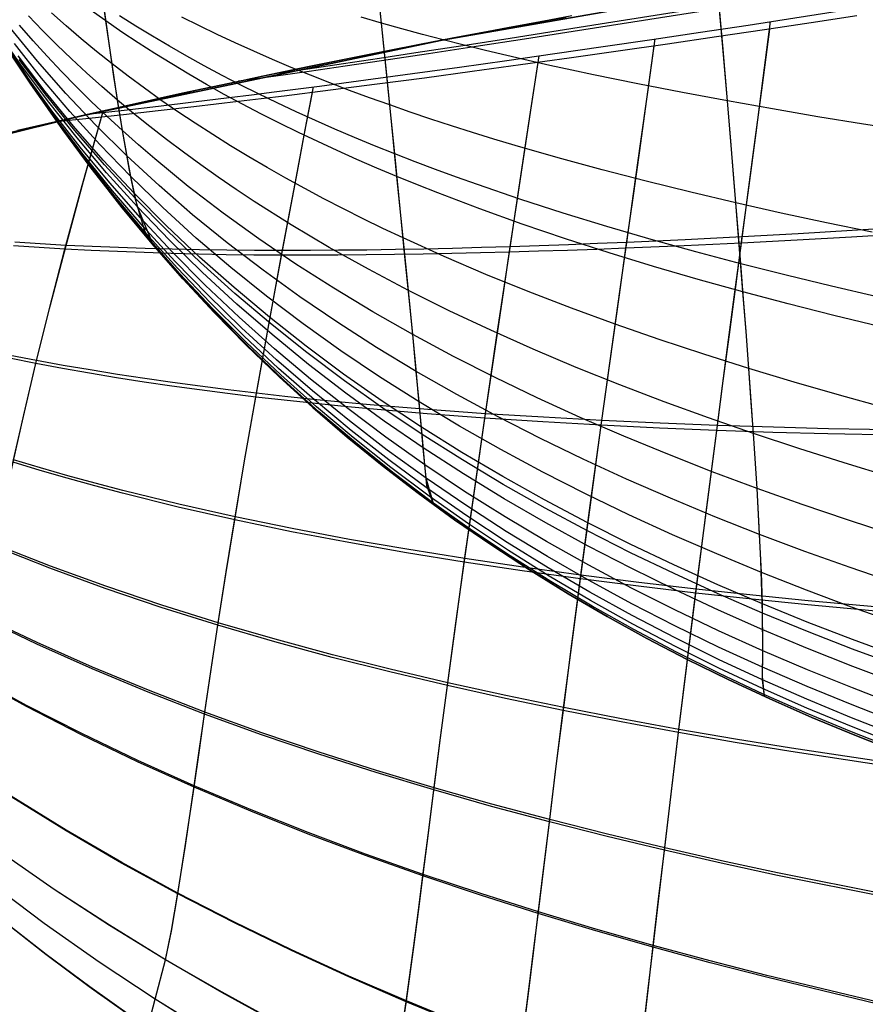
# Model space of a CAD drawing. Header units: millimetres. Extents: x -58 to 58, y -58 to 58.
# Tile 65 of 95: x -12.43 to -8.14, y 48.64 to 53.62. Entities that reach past the tile are written whole.
import ezdxf

# ---------------------------------------------------------------- set-up
doc = ezdxf.new("R2010")
doc.units = ezdxf.units.MM
doc.header["$MEASUREMENT"] = 0
doc.layers.add('Predefinito', color=5, linetype='Continuous')

msp = doc.modelspace()

# ---------------------------------------------------------------- linework, layer by layer
at = {"layer": 'Predefinito'}
for points in [[(-17.5556, 51.5951), (-15.7642, 52.1703), (-13.9541, 52.6833), (-12.1274, 53.1336), (-10.2862, 53.5205), (-8.4327, 53.8437), (-6.5692, 54.1026), (-4.6979, 54.2971), (-2.821, 54.4269), (-0.9407, 54.4919), (0.9407, 54.4919), (2.821, 54.4269), (4.6979, 54.2971), (6.5692, 54.1026), (8.4327, 53.8437), (10.2862, 53.5205), (12.1274, 53.1336), (13.9541, 52.6833), (15.7642, 52.1703), (17.5556, 51.5951), (19.326, 50.9584), (21.0733, 50.261)], [(21.0733, 50.261), (19.326, 50.9584), (17.5556, 51.5951), (15.7642, 52.1703), (13.9541, 52.6833), (12.1274, 53.1336), (10.2862, 53.5205), (8.4327, 53.8437), (6.5692, 54.1026), (4.6979, 54.2971), (2.821, 54.4269), (0.9407, 54.4919), (-0.9407, 54.4919), (-2.821, 54.4269), (-4.6979, 54.2971), (-6.5692, 54.1026), (-8.4327, 53.8437), (-10.2862, 53.5205), (-12.1274, 53.1336), (-13.9541, 52.6833), (-15.7642, 52.1703), (-17.5556, 51.5951)], [(-7.9779, 49.9136), (-8.1973, 49.9994), (-8.4138, 50.0891), (-8.6273, 50.1829), (-8.8379, 50.2809), (-9.0455, 50.3831), (-9.25, 50.4897), (-9.4513, 50.6007), (-9.6494, 50.7163), (-9.8443, 50.8365), (-10.0358, 50.9613), (-10.224, 51.091), (-10.4088, 51.2256), (-10.59, 51.3651), (-10.7677, 51.5097), (-10.9418, 51.6595), (-11.1122, 51.8145), (-11.2789, 51.9748), (-11.4418, 52.1406), (-11.6009, 52.3119), (-11.7561, 52.4887), (-11.9074, 52.6713), (-12.0546, 52.8596), (-12.1978, 53.0538), (-12.3368, 53.2539), (-12.4717, 53.4601)], [(-7.9779, 49.9136), (-8.1973, 49.9994), (-8.4138, 50.0891), (-8.6273, 50.1829), (-8.8379, 50.2809), (-9.0455, 50.3831), (-9.25, 50.4897), (-9.4513, 50.6007), (-9.6494, 50.7163), (-9.8443, 50.8365), (-10.0358, 50.9613), (-10.224, 51.091), (-10.4088, 51.2256), (-10.59, 51.3651), (-10.7677, 51.5097), (-10.9418, 51.6595), (-11.1122, 51.8145), (-11.2789, 51.9748), (-11.4418, 52.1406), (-11.6009, 52.3119), (-11.7561, 52.4887), (-11.9074, 52.6713), (-12.0546, 52.8596), (-12.1978, 53.0538), (-12.3368, 53.2539), (-12.4717, 53.4601)], [(-11.8488, 48.5665), (-12.0721, 48.7248), (-12.2925, 48.8889), (-12.5099, 49.0591)]]:
    msp.add_lwpolyline(points, dxfattribs=at)
at = {"layer": 'Predefinito', "extrusion": (0.997195, -0.04322, -0.061113)}
msp.add_lwpolyline([(53.1474, 349.3152), (53.3894, 349.6563)], dxfattribs=at)
at = {"layer": 'Predefinito', "extrusion": (0.99708, -0.043151, 0.062999)}
msp.add_lwpolyline([(53.1219, 30.0211), (53.3224, 29.7292)], dxfattribs=at)
at = {"layer": 'Predefinito', "extrusion": (0.99698, -0.042221, 0.065174)}
msp.add_lwpolyline([(53.0391, 30.1896), (53.2279, 29.899)], dxfattribs=at)
at = {"layer": 'Predefinito', "extrusion": (0.996938, -0.041832, -0.066073)}
msp.add_lwpolyline([(52.978, 348.8585), (53.1958, 349.2013)], dxfattribs=at)
at = {"layer": 'Predefinito', "extrusion": (0.996472, -0.041661, 0.072857)}
msp.add_lwpolyline([(52.8679, 30.6684), (53.0144, 30.4132)], dxfattribs=at)
at = {"layer": 'Predefinito', "extrusion": (0.996337, -0.041552, -0.074745)}
msp.add_lwpolyline([(52.808, 348.1054), (52.9744, 348.4036)], dxfattribs=at)
at = {"layer": 'Predefinito', "extrusion": (0.995017, -0.042676, -0.090111)}
msp.add_lwpolyline([(52.6384, 346.8748), (52.7248, 347.0563)], dxfattribs=at)
at = {"layer": 'Predefinito', "extrusion": (0.995325, -0.042596, 0.086687)}
msp.add_lwpolyline([(52.6945, 31.3637), (52.7716, 31.2075)], dxfattribs=at)
at = {"layer": 'Predefinito', "extrusion": (1, 0, 0)}
msp.add_lwpolyline([(48.8889, 59.9978), (48.8889, 320.0057)], dxfattribs=at)
at = {"layer": 'Predefinito'}
for points in [[(-10.3288, 51.1664, 320), (-10.3638, 51.2649, 325.1237), (-10.3751, 51.3692, 327.6846), (-10.3883, 51.5223, 330.2443), (-10.4078, 51.7357, 332.8003), (-10.4207, 51.871, 334.0742), (-10.436, 52.0291, 335.3434), (-10.4541, 52.2128, 336.6065), (-10.4752, 52.4247, 337.8621), (-10.4996, 52.6677, 339.1089), (-10.5274, 52.9445, 340.3455), (-10.5591, 53.2573, 341.5698), (-10.5945, 53.6066, 342.7783), (-10.6336, 53.9922, 343.9666), (-10.6765, 54.4139, 345.1304), (-10.6992, 54.6384, 345.7019), (-10.7229, 54.8718, 346.2656), (-10.7476, 55.1142, 346.8212), (-10.7731, 55.3656, 347.3679), (-10.7995, 55.6259, 347.9054), (-10.8268, 55.8952, 348.4331), (-10.855, 56.1733, 348.9504), (-10.8841, 56.4604, 349.4568)], [(-8.6544, 50.1951, 60), (-8.6645, 50.2802, 55.2632), (-8.6626, 50.4273, 52.1069), (-8.6647, 50.6648, 48.9529), (-8.6699, 50.8238, 47.3782), (-8.6788, 51.0166, 45.8084), (-8.6919, 51.2491, 44.2464), (-8.71, 51.5274, 42.6953), (-8.721, 51.6855, 41.9251), (-8.7334, 51.8573, 41.1582), (-8.7474, 52.0435, 40.396), (-8.763, 52.2449, 39.638), (-8.7802, 52.4621, 38.8853), (-8.7991, 52.6958, 38.1381), (-8.8197, 52.9458, 37.3985), (-8.842, 53.212, 36.6653), (-8.8659, 53.4933, 35.9425), (-8.8916, 53.7935, 35.2288), (-9.1207, 56.4199, 29.6943)], [(-11.7488, 52.4802, 320), (-11.7923, 52.553, 324.8772), (-11.8412, 52.7195, 329.7524), (-11.8711, 52.8622, 332.1869), (-11.9067, 53.0623, 334.6123), (-11.9496, 53.3356, 337.0205), (-11.9743, 53.5044, 338.2156), (-12.0015, 53.6974, 339.4035), (-12.0312, 53.916, 340.5827), (-12.0635, 54.1605, 341.7507), (-12.0984, 54.4309, 342.9043), (-12.1359, 54.727, 344.0407), (-12.176, 55.0487, 345.1567), (-12.2185, 55.3959, 346.2494), (-12.2637, 55.7686, 347.3158), (-12.3113, 56.1665, 348.3528)], [(-10.3288, 51.1664, 60), (-10.3684, 51.3013, 53.8518), (-10.3825, 51.4546, 50.7794), (-10.4033, 51.6873, 47.7102), (-10.4179, 51.8422, 46.1803), (-10.436, 52.0291, 44.6566), (-10.4581, 52.2528, 43.1417), (-10.4845, 52.518, 41.638), (-10.5159, 52.8295, 40.1478), (-10.5335, 53.0041, 39.4087), (-10.5525, 53.1918, 38.6739), (-10.5728, 53.3927, 37.9453), (-10.5945, 53.6066, 37.2217), (-10.6174, 53.8325, 36.5067), (-10.6419, 54.0736, 35.7986), (-10.8561, 56.1828, 30.2753)], [(-11.7488, 52.4802, 60), (-11.8304, 52.6752, 51.2224), (-11.8647, 52.8295, 48.2995), (-11.9067, 53.0623, 45.3877), (-11.9315, 53.2165, 43.9402), (-11.9592, 53.4003, 42.5007), (-11.9903, 53.6172, 41.0707), (-12.025, 53.8702, 39.6523), (-12.0635, 54.1605, 38.2493), (-12.1057, 54.488, 36.8669), (-12.2917, 55.9694, 31.4573)], [(-4.966, 54.2729, 351.2445), (-5.3976, 54.2223, 351.2105), (-6.1859, 54.1184, 351.1369), (-7.7294, 53.8718, 350.976), (-8.1683, 53.798, 350.9231), (-8.3984, 53.7596, 350.8903), (-8.6352, 53.7205, 350.8517), (-8.8783, 53.681, 350.8063), (-9.1261, 53.6415, 350.7531), (-9.3756, 53.6022, 350.6919), (-9.6241, 53.5634, 350.6222), (-9.8701, 53.5253, 350.5439), (-10.114, 53.4879, 350.4572), (-10.3556, 53.4512, 350.3619), (-10.5948, 53.4155, 350.2581), (-10.7787, 53.3884, 350.1715), (-10.961, 53.3621, 350.0797), (-11.1413, 53.3365, 349.9828), (-11.3192, 53.3116, 349.8807)], [(-12.0688, 53.1469, 30.7736), (-11.8979, 53.1659, 30.6465), (-11.7236, 53.186, 30.5245), (-11.5459, 53.2071, 30.4077), (-11.365, 53.2291, 30.2961), (-11.2519, 53.2432, 30.23), (-11.1379, 53.2576, 30.1659), (-10.9074, 53.2873, 30.0441), (-10.6739, 53.3184, 29.9306), (-10.4378, 53.3505, 29.8255), (-10.1994, 53.3836, 29.7288), (-9.9587, 53.4176, 29.6403), (-9.7161, 53.4523, 29.56), (-9.4716, 53.4878, 29.488), (-9.2251, 53.5238, 29.4241), (-8.9788, 53.5602, 29.3685), (-8.7365, 53.5968, 29.3206), (-8.5, 53.6333, 29.2798), (-8.0461, 53.7045, 29.2147), (-6.8539, 53.8921, 29.0848), (-6.097, 53.999, 29.0053), (-5.3119, 54.095, 28.9324), (-4.5154, 54.1791, 28.8735)], [(-5.8655, 54.1834, 28.8084), (-7.2121, 53.9776, 28.9469), (-8.0305, 53.8389, 29.0353), (-8.4836, 53.7626, 29.0992), (-8.7198, 53.7234, 29.1395), (-8.962, 53.6839, 29.1867), (-9.2083, 53.6445, 29.2419), (-9.4548, 53.6054, 29.3052), (-9.6991, 53.5669, 29.3768), (-9.9416, 53.529, 29.4567), (-10.1819, 53.4918, 29.5449), (-10.42, 53.4554, 29.6414), (-10.604, 53.4276, 29.7225), (-10.7866, 53.4004, 29.8088), (-10.9673, 53.3739, 29.9001), (-11.1461, 53.3481, 29.9966)], [(-8.0721, 52.0689, 39.552), (-8.3035, 52.1252, 39.5756), (-8.5338, 52.1839, 39.604), (-8.763, 52.2449, 39.638), (-8.9908, 52.3084, 39.6785), (-9.2169, 52.3744, 39.7255), (-9.441, 52.4431, 39.7792), (-9.6625, 52.5145, 39.8395), (-9.8812, 52.5887, 39.9065), (-10.0966, 52.6659, 39.9802), (-10.3083, 52.7461, 40.0607), (-10.4126, 52.7874, 40.1034), (-10.5159, 52.8295, 40.1478), (-10.618, 52.8724, 40.1939), (-10.719, 52.9161, 40.2417), (-10.8188, 52.9607, 40.2911), (-10.9173, 53.006, 40.3421), (-11.0146, 53.0523, 40.3948), (-11.1106, 53.0993, 40.4489), (-11.2052, 53.1472, 40.5046), (-11.2985, 53.1959, 40.5619), (-11.3903, 53.2455, 40.6206), (-11.4807, 53.296, 40.6807), (-11.5696, 53.3473, 40.7423), (-11.6569, 53.3995, 40.8053), (-11.7427, 53.4526, 40.8696), (-11.8269, 53.5065, 40.9354), (-11.9094, 53.5614, 41.0024), (-11.9903, 53.6172, 41.0707), (-12.0695, 53.6738, 41.1404)], [(-8.6544, 50.1951, 320), (-8.6643, 50.2991, 325.2629), (-8.6626, 50.4273, 327.8931), (-8.6637, 50.6182, 330.5217), (-8.6724, 50.884, 333.1457), (-8.6806, 51.0524, 334.4526), (-8.6919, 51.2491, 335.7536), (-8.7066, 51.4776, 337.047), (-8.725, 51.7412, 338.3312), (-8.7474, 52.0435, 339.6042), (-8.7603, 52.2103, 340.236), (-8.7743, 52.3879, 340.8644), (-8.7894, 52.5769, 341.4891), (-8.8058, 52.7773, 342.1095), (-8.8233, 52.989, 342.7249), (-8.842, 53.212, 343.3347), (-8.8619, 53.4464, 343.9381), (-8.8829, 53.6921, 344.5347)], [(-8.0193, 51.3089, 42.6176), (-8.2507, 51.3788, 42.6392), (-8.481, 51.4516, 42.6649), (-8.71, 51.5274, 42.6953), (-8.9374, 51.6063, 42.7313), (-9.1631, 51.6884, 42.7729), (-9.3866, 51.7737, 42.8202), (-9.6075, 51.8625, 42.8731), (-9.8255, 51.9546, 42.9317), (-10.0401, 52.0504, 42.996), (-10.2511, 52.1497, 43.066), (-10.4581, 52.2528, 43.1417), (-10.6606, 52.3597, 43.2232), (-10.8585, 52.4705, 43.3103), (-11.0513, 52.5851, 43.4028), (-11.239, 52.7036, 43.5005), (-11.3307, 52.7643, 43.5513), (-11.4211, 52.8259, 43.6033), (-11.51, 52.8886, 43.6566), (-11.5974, 52.9522, 43.711), (-11.6833, 53.0168, 43.7666), (-11.7676, 53.0824, 43.8233), (-11.8504, 53.149, 43.8812), (-11.9315, 53.2165, 43.9402), (-12.011, 53.2851, 44.0003), (-12.0888, 53.3546, 44.0615), (-12.1649, 53.4251, 44.1236), (-12.2393, 53.4966, 44.1868), (-12.312, 53.569, 44.251), (-12.383, 53.6425, 44.3161)], [(-8.0425, 51.6582, 41.0758), (-8.274, 51.7219, 41.0986), (-8.5043, 51.7883, 41.1257), (-8.7334, 51.8573, 41.1582), (-8.9612, 51.9292, 41.1966), (-9.1871, 52.0039, 41.2411), (-9.411, 52.0816, 41.2918), (-9.6323, 52.1624, 41.3486), (-9.8507, 52.2463, 41.4116), (-10.0658, 52.3335, 41.4809), (-10.2772, 52.424, 41.5563), (-10.4845, 52.518, 41.638), (-10.5866, 52.5664, 41.6812), (-10.6875, 52.6156, 41.7259), (-10.7872, 52.6657, 41.7722), (-10.8856, 52.7167, 41.8199), (-10.9829, 52.7686, 41.8691), (-11.0788, 52.8214, 41.9198), (-11.1734, 52.8751, 41.9719), (-11.2666, 52.9298, 42.0254), (-11.3585, 52.9853, 42.0802), (-11.4489, 53.0418, 42.1364), (-11.5378, 53.0992, 42.194), (-11.6253, 53.1576, 42.2528), (-11.7112, 53.2169, 42.3129), (-11.7955, 53.2771, 42.3743), (-11.8782, 53.3382, 42.4369), (-11.9592, 53.4003, 42.5007), (-12.0386, 53.4634, 42.5657), (-12.1163, 53.5274, 42.6318), (-12.1922, 53.5923, 42.699), (-12.2665, 53.6582, 42.7674)], [(-8.1868, 53.6437, 350.7135), (-8.4174, 53.6083, 350.6799), (-8.6544, 53.5724, 350.6407), (-8.8978, 53.5362, 350.5946), (-9.1456, 53.5002, 350.5408), (-9.3952, 53.4645, 350.479), (-9.6438, 53.4293, 350.4088), (-9.8899, 53.3949, 350.3301), (-10.1341, 53.3612, 350.243), (-10.3762, 53.3284, 350.1474), (-10.6158, 53.2966, 350.0433), (-10.8529, 53.266, 349.9307), (-11.0873, 53.2366, 349.8095), (-11.2033, 53.2224, 349.7456), (-11.3182, 53.2086, 349.6797), (-11.4321, 53.1951, 349.6117), (-11.5449, 53.182, 349.5415), (-11.725, 53.1615, 349.4235), (-11.9017, 53.1421, 349.3002), (-12.075, 53.1238, 349.1717), (-12.2449, 53.1066, 349.0382)], [(-9.6295, 53.6425, 350.7452), (-9.7453, 53.6216, 350.7064), (-9.8541, 53.6017, 350.6676), (-9.9567, 53.5828, 350.6288), (-10.054, 53.5646, 350.59), (-10.2354, 53.5302, 350.5124), (-10.4019, 53.4981, 350.4347), (-10.5559, 53.468, 350.357), (-10.6994, 53.4394, 350.2794), (-10.8342, 53.4123, 350.2019), (-10.9612, 53.3864, 350.1244), (-11.0813, 53.3616, 350.0469), (-11.1953, 53.3377, 349.9694), (-11.3039, 53.3148, 349.8919), (-11.4075, 53.2928, 349.8144), (-11.5066, 53.2714, 349.7369), (-11.6016, 53.2508, 349.6594), (-11.6929, 53.2309, 349.5818), (-11.7806, 53.2115, 349.5041), (-11.8651, 53.1928, 349.4265), (-11.9465, 53.1745, 349.3488), (-12.0247, 53.1569, 349.2712), (-12.1, 53.1398, 349.1935), (-12.2449, 53.1066, 349.0382)], [(-12.0688, 53.1469, 30.7736), (-11.9235, 53.1797, 30.6297), (-11.848, 53.1966, 30.5577), (-11.7696, 53.214, 30.4858), (-11.688, 53.232, 30.4139), (-11.6034, 53.2505, 30.3419), (-11.5156, 53.2695, 30.27), (-11.4241, 53.2892, 30.1981), (-11.3289, 53.3095, 30.1262), (-11.2294, 53.3306, 30.0544), (-11.1254, 53.3524, 29.9826), (-11.0164, 53.375, 29.9108), (-10.902, 53.3985, 29.839), (-10.7814, 53.423, 29.7671), (-10.6536, 53.4486, 29.6953), (-10.518, 53.4754, 29.6235), (-10.3735, 53.5037, 29.5517), (-10.2181, 53.5336, 29.4798), (-10.0492, 53.5655, 29.408), (-9.8641, 53.5999, 29.3362), (-9.7644, 53.6182, 29.3003), (-9.6587, 53.6373, 29.2644)], [(-8.0835, 52.2205, 340.9513), (-8.3148, 52.2741, 340.9275), (-8.5451, 52.3299, 340.8989), (-8.7743, 52.3879, 340.8644), (-9.0021, 52.4483, 340.8234), (-9.2283, 52.5111, 340.7756), (-9.4523, 52.5764, 340.721), (-9.6739, 52.6444, 340.6596), (-9.8927, 52.715, 340.5914), (-10.1081, 52.7885, 340.5163), (-10.2144, 52.8264, 340.4762), (-10.3198, 52.865, 340.4343), (-10.4242, 52.9043, 340.3908), (-10.5274, 52.9445, 340.3455), (-10.6296, 52.9854, 340.2984), (-10.7306, 53.0271, 340.2497), (-10.8304, 53.0696, 340.1993), (-10.9289, 53.1129, 340.1472), (-11.0262, 53.157, 340.0936), (-11.1222, 53.2019, 340.0383), (-11.2168, 53.2476, 339.9814), (-11.31, 53.2942, 339.923), (-11.4019, 53.3416, 339.8631), (-11.4922, 53.3899, 339.8017), (-11.581, 53.4389, 339.7388), (-11.6683, 53.4889, 339.6745), (-11.7541, 53.5397, 339.6088), (-11.8382, 53.5914, 339.5417), (-11.9207, 53.6439, 339.4733)], [(-8.1088, 52.5471, 38.0499), (-8.3399, 52.5947, 38.0739), (-8.57, 52.6442, 38.1029), (-8.7991, 52.6958, 38.1381), (-9.0269, 52.7494, 38.1801), (-9.2531, 52.8052, 38.2292), (-9.4772, 52.8634, 38.2855), (-9.6988, 52.9239, 38.3488), (-9.9176, 52.9869, 38.4193), (-10.0257, 53.0193, 38.4572), (-10.133, 53.0524, 38.4969), (-10.2394, 53.0862, 38.5385), (-10.3448, 53.1207, 38.5818), (-10.4492, 53.1559, 38.6269), (-10.5525, 53.1918, 38.6739), (-10.6546, 53.2285, 38.7226), (-10.7556, 53.2658, 38.7732), (-10.8554, 53.3039, 38.8255), (-10.9539, 53.3428, 38.8795), (-11.0511, 53.3824, 38.9352), (-11.1471, 53.4228, 38.9926), (-11.2416, 53.4639, 39.0517), (-11.3348, 53.5058, 39.1123), (-11.4265, 53.5485, 39.1746), (-11.5167, 53.592, 39.2384), (-11.6055, 53.6363, 39.3037)], [(-4.1837, 52.6563, 36.343), (-5.1203, 52.7306, 36.3895), (-6.0558, 52.8211, 36.4461), (-6.9899, 52.9298, 36.5021), (-7.921, 53.0591, 36.5573), (-8.1526, 53.095, 36.5767), (-8.3833, 53.1324, 36.6005), (-8.6132, 53.1714, 36.6297), (-8.842, 53.212, 36.6653), (-9.0696, 53.2544, 36.7083), (-9.2956, 53.2985, 36.7588), (-9.5197, 53.3445, 36.8169), (-9.6308, 53.3682, 36.8488), (-9.7412, 53.3925, 36.8826), (-9.8509, 53.4172, 36.9183), (-9.9599, 53.4426, 36.9559), (-10.068, 53.4684, 36.9954), (-10.1753, 53.4949, 37.0368), (-10.2816, 53.5219, 37.0802), (-10.387, 53.5495, 37.1254), (-10.4913, 53.5777, 37.1726), (-10.5945, 53.6066, 37.2217), (-10.6966, 53.6361, 37.2727)], [(-7.9771, 50.2617, 50.4851), (-8.2072, 50.3482, 50.4975), (-8.4358, 50.4389, 50.5122), (-8.6626, 50.5337, 50.5295), (-8.8875, 50.633, 50.5499), (-9.1102, 50.7366, 50.5733), (-9.3303, 50.8447, 50.5999), (-9.5477, 50.9573, 50.6295), (-9.7619, 51.0746, 50.6623), (-9.9726, 51.1965, 50.6982), (-10.1796, 51.3232, 50.7372), (-10.3825, 51.4546, 50.7794), (-10.581, 51.5909, 50.8247), (-10.775, 51.732, 50.8731), (-10.9641, 51.8778, 50.9245), (-11.1482, 52.0283, 50.9787), (-11.3271, 52.1833, 51.0357), (-11.5006, 52.3428, 51.0954), (-11.6685, 52.5068, 51.1576), (-11.8304, 52.6752, 51.2224), (-11.9864, 52.8478, 51.2895), (-12.1363, 53.0246, 51.3589), (-12.28, 53.2055, 51.4304), (-12.4174, 53.3904, 51.504), (-12.5487, 53.579, 51.5795)], [(-7.9896, 50.7692, 45.7426), (-8.2207, 50.8482, 45.761), (-8.4504, 50.9306, 45.7827), (-8.6788, 51.0166, 45.8084), (-8.9054, 51.1062, 45.8386), (-9.1301, 51.1995, 45.8734), (-9.3526, 51.2967, 45.9129), (-9.5723, 51.3977, 45.957), (-9.7891, 51.5027, 46.0058), (-10.0025, 51.6117, 46.0592), (-10.2122, 51.7249, 46.1174), (-10.4179, 51.8422, 46.1803), (-10.6192, 51.9639, 46.2479), (-10.8159, 52.0898, 46.3201), (-11.0077, 52.22, 46.3967), (-11.1944, 52.3545, 46.4776), (-11.3756, 52.4932, 46.5627), (-11.5512, 52.6361, 46.6517), (-11.721, 52.7832, 46.7447), (-11.8846, 52.9345, 46.8414), (-12.0418, 53.0899, 46.9416), (-12.1925, 53.2495, 47.0452), (-12.3367, 53.413, 47.1521), (-12.4741, 53.5806, 47.262)], [(-8.0019, 51.0147, 44.1743), (-8.2332, 51.0896, 44.1944), (-8.4632, 51.1677, 44.2182), (-8.6919, 51.2491, 44.2464), (-8.919, 51.3339, 44.2796), (-9.1443, 51.4222, 44.318), (-9.3673, 51.5139, 44.3614), (-9.5877, 51.6094, 44.4101), (-9.8051, 51.7085, 44.4639), (-10.0192, 51.8115, 44.5229), (-10.2297, 51.9183, 44.5872), (-10.436, 52.0291, 44.6566), (-10.638, 52.144, 44.7313), (-10.8354, 52.263, 44.8111), (-11.0278, 52.386, 44.8958), (-11.215, 52.5131, 44.9853), (-11.3968, 52.6443, 45.0794), (-11.5728, 52.7796, 45.1779), (-11.7429, 52.9189, 45.2808), (-11.8256, 52.9901, 45.3337), (-11.9067, 53.0623, 45.3877), (-11.9862, 53.1356, 45.4427), (-12.0641, 53.2098, 45.4986), (-12.1403, 53.2851, 45.5555), (-12.2148, 53.3613, 45.6133), (-12.2876, 53.4386, 45.672), (-12.3588, 53.5168, 45.7315), (-12.4282, 53.596, 45.792)], [(-9.2647, 48.5258, 337.4866), (-9.2428, 48.7149, 338.4699), (-9.2185, 48.9252, 339.4524), (-9.1914, 49.1585, 340.4339), (-9.1612, 49.4166, 341.4134), (-9.1274, 49.7011, 342.3897), (-9.0898, 50.0127, 343.3598), (-9.0481, 50.3518, 344.3214), (-9.002, 50.7194, 345.2728), (-8.9513, 51.1161, 346.2119), (-8.8958, 51.5432, 347.1367), (-8.8663, 51.7684, 347.593), (-8.8356, 52.0015, 348.0449), (-8.8037, 52.2428, 348.4921), (-8.7706, 52.4924, 348.9342), (-8.7364, 52.7504, 349.371), (-8.7012, 53.0169, 349.802), (-8.665, 53.2922, 350.2269), (-8.6279, 53.5764, 350.6454)], [(-9.2639, 48.5324, 42.4772), (-9.2419, 48.7226, 41.492), (-9.2175, 48.9343, 40.5074), (-9.1902, 49.169, 39.524), (-9.1597, 49.4288, 38.5426), (-9.1257, 49.7151, 37.5645), (-9.0879, 50.0287, 36.5928), (-9.0458, 50.3699, 35.6297), (-8.9994, 50.7397, 34.677), (-8.9483, 51.1389, 33.7367), (-8.8925, 51.5686, 32.8109), (-8.8628, 51.7951, 32.3541), (-8.8318, 52.0297, 31.9018), (-8.7997, 52.2725, 31.4543), (-8.7665, 52.5236, 31.0119), (-8.7321, 52.7832, 30.575), (-8.6967, 53.0514, 30.1438), (-8.6602, 53.3283, 29.7188), (-8.6229, 53.6143, 29.3003)], [(-7.9787, 50.1506, 52.0698), (-8.2084, 50.2385, 52.0802), (-8.4364, 50.3307, 52.0924), (-8.6626, 50.4273, 52.1069), (-8.8868, 50.5285, 52.1239), (-9.1087, 50.6342, 52.1434), (-9.328, 50.7447, 52.1656), (-9.5444, 50.8599, 52.1903), (-9.7576, 50.9799, 52.2177), (-9.9673, 51.1047, 52.2476), (-10.1732, 51.2345, 52.2802), (-10.3751, 51.3692, 52.3154), (-10.5725, 51.5089, 52.3532), (-10.7654, 51.6535, 52.3935), (-10.9535, 51.803, 52.4364), (-11.1366, 51.9572, 52.4816), (-11.3145, 52.1161, 52.5291), (-11.4871, 52.2796, 52.5789), (-11.6541, 52.4476, 52.6308), (-11.8154, 52.6199, 52.6848), (-11.9707, 52.7966, 52.7407), (-12.1201, 52.9774, 52.7986), (-12.2635, 53.1623, 52.8582), (-12.4008, 53.3511, 52.9196), (-12.532, 53.5437, 52.9826)], [(-7.9815, 50.0637, 53.6551), (-8.2107, 50.1524, 53.6634), (-8.4381, 50.2456, 53.6732), (-8.6636, 50.3434, 53.6848), (-8.8871, 50.446, 53.6984), (-9.1081, 50.5534, 53.7141), (-9.3265, 50.6656, 53.7319), (-9.5419, 50.7827, 53.7517), (-9.7541, 50.9048, 53.7736), (-9.9628, 51.0319, 53.7976), (-10.1676, 51.164, 53.8236), (-10.3684, 51.3013, 53.8518), (-10.5648, 51.4437, 53.8821), (-10.7566, 51.5912, 53.9144), (-10.9436, 51.7437, 53.9487), (-11.1258, 51.9009, 53.9849), (-11.3028, 52.063, 54.0229), (-11.4745, 52.2296, 54.0628), (-11.6407, 52.4008, 54.1043), (-11.8013, 52.5765, 54.1475), (-11.9561, 52.7564, 54.1923), (-12.105, 52.9405, 54.2386), (-12.248, 53.1286, 54.2863), (-12.3852, 53.3207, 54.3354), (-12.5164, 53.5164, 54.3858)], [(-10.0111, 47.5172, 59.9964), (-10.0189, 47.5728, 56.1531), (-9.9927, 47.7202, 52.2969), (-9.9456, 47.9866, 48.4276), (-9.9173, 48.1773, 46.4806), (-9.8846, 48.4197, 44.5257), (-9.8461, 48.7248, 42.5668), (-9.8239, 48.9046, 41.5871), (-9.7994, 49.1046, 40.608), (-9.7723, 49.3265, 39.6299), (-9.7422, 49.5721, 38.6535), (-9.7086, 49.8427, 37.6802), (-9.6713, 50.139, 36.7127), (-9.6298, 50.4614, 35.7532), (-9.5838, 50.8107, 34.8034), (-9.5332, 51.1877, 33.8651), (-9.4777, 51.5935, 32.9402), (-9.4173, 52.0291, 32.0309), (-9.3852, 52.2584, 31.5828), (-9.3519, 52.4956, 31.1395), (-9.3174, 52.7409, 30.7011), (-9.2818, 52.9943, 30.2682), (-9.245, 53.2561, 29.8409), (-9.2073, 53.5264, 29.4197)], [(-7.9844, 49.9987, 55.2409), (-8.213, 50.0879, 55.2472), (-8.4397, 50.1817, 55.2545), (-8.6645, 50.2802, 55.2632), (-8.8871, 50.3836, 55.2735), (-9.1072, 50.492, 55.2852), (-9.3246, 50.6054, 55.2986), (-9.5391, 50.7238, 55.3134), (-9.7502, 50.8474, 55.3299), (-9.9579, 50.9761, 55.3479), (-10.1617, 51.11, 55.3675), (-10.3614, 51.2491, 55.3886), (-10.5568, 51.3935, 55.4113), (-10.7477, 51.5431, 55.4356), (-10.9338, 51.6977, 55.4613), (-11.1151, 51.8573, 55.4885), (-11.2913, 52.0218, 55.517), (-11.4623, 52.1909, 55.5469), (-11.6279, 52.3646, 55.5781), (-11.7879, 52.5428, 55.6105), (-11.9423, 52.7253, 55.6441), (-12.0908, 52.912, 55.6788), (-12.2337, 53.1027, 55.7146), (-12.3707, 53.2973, 55.7515), (-12.5021, 53.4955, 55.7893)], [(-7.9864, 49.9537, 56.8271), (-8.2142, 50.043, 56.8313), (-8.4401, 50.1369, 56.8362), (-8.664, 50.2357, 56.842), (-8.8857, 50.3395, 56.8488), (-9.1048, 50.4484, 56.8567), (-9.3212, 50.5623, 56.8656), (-9.5347, 50.6814, 56.8755), (-9.7448, 50.8058, 56.8865), (-9.9515, 50.9353, 56.8985), (-10.1543, 51.0702, 56.9115), (-10.3531, 51.2105, 56.9256), (-10.5477, 51.3562, 56.9408), (-10.7378, 51.5071, 56.957), (-10.9232, 51.6632, 56.9741), (-11.1038, 51.8244, 56.9922), (-11.2795, 51.9904, 57.0113), (-11.45, 52.1613, 57.0312), (-11.6152, 52.3368, 57.052), (-11.7749, 52.5168, 57.0736), (-11.929, 52.7012, 57.096), (-12.0775, 52.8899, 57.1192), (-12.2203, 53.0826, 57.143), (-12.3575, 53.2791, 57.1676), (-12.4891, 53.4794, 57.1928)], [(-7.9818, 50.5661, 47.3193), (-8.2126, 50.6483, 47.3358), (-8.442, 50.7341, 47.3552), (-8.6699, 50.8238, 47.3782), (-8.896, 50.9173, 47.4052), (-9.1201, 51.0148, 47.4364), (-9.3419, 51.1164, 47.4716), (-9.5609, 51.222, 47.511), (-9.7769, 51.3319, 47.5545), (-9.9895, 51.446, 47.6022), (-10.1984, 51.5644, 47.6541), (-10.4033, 51.6873, 47.7102), (-10.6038, 51.8147, 47.7705), (-10.7996, 51.9465, 47.8349), (-10.9907, 52.0828, 47.9032), (-11.1766, 52.2235, 47.9753), (-11.3572, 52.3685, 48.0511), (-11.5323, 52.5179, 48.1305), (-11.7015, 52.6716, 48.2133), (-11.8647, 52.8295, 48.2995), (-12.0216, 52.9917, 48.3888), (-12.1722, 53.158, 48.4812), (-12.3164, 53.3284, 48.5764), (-12.454, 53.5028, 48.6743)], [(-10.0112, 47.5172, 320.0075), (-10.0189, 47.5727, 323.841), (-9.9929, 47.7194, 327.6874), (-9.946, 47.9845, 331.5487), (-9.9177, 48.1743, 333.4915), (-9.8852, 48.4153, 335.4424), (-9.8469, 48.7185, 337.3973), (-9.8248, 48.8972, 338.3749), (-9.8005, 49.0961, 339.3521), (-9.7735, 49.3166, 340.3282), (-9.7436, 49.5605, 341.3027), (-9.7103, 49.8294, 342.2743), (-9.6732, 50.1239, 343.2401), (-9.632, 50.4443, 344.1981), (-9.5864, 50.7915, 345.1465), (-9.5361, 51.1662, 346.0836), (-9.481, 51.5696, 347.0073), (-9.421, 52.0025, 347.9157), (-9.3891, 52.2304, 348.3634), (-9.3561, 52.4662, 348.8065), (-9.3218, 52.7099, 349.2446), (-9.2863, 52.9618, 349.6773), (-9.2498, 53.222, 350.1045), (-9.2123, 53.4906, 350.5256)], [(-7.9862, 49.9267, 58.4135), (-8.2131, 50.0157, 58.4156), (-8.4381, 50.1094, 58.418), (-8.661, 50.208, 58.421), (-8.8817, 50.3117, 58.4244), (-9.0998, 50.4204, 58.4283), (-9.3152, 50.5344, 58.4327), (-9.5276, 50.6535, 58.4377), (-9.7368, 50.778, 58.4432), (-9.9425, 50.9078, 58.4492), (-10.1445, 51.043, 58.4557), (-10.3426, 51.1836, 58.4628), (-10.5365, 51.3298, 58.4704), (-10.726, 51.4813, 58.4785), (-10.911, 51.6381, 58.4871), (-11.0913, 51.8, 58.4961), (-11.2667, 51.967, 58.5056), (-11.4371, 52.1388, 58.5156), (-11.6022, 52.3154, 58.526), (-11.762, 52.4966, 58.5368), (-11.9162, 52.6823, 58.548), (-12.0649, 52.8724, 58.5596), (-12.208, 53.0665, 58.5715), (-12.3456, 53.2645, 58.5838), (-12.4777, 53.4663, 58.5964)], [(-12.4717, 53.4601, 320), (-12.3368, 53.2539, 320), (-12.1978, 53.0538, 320), (-12.0546, 52.8596, 320), (-11.9074, 52.6713, 320), (-11.7561, 52.4887, 320), (-11.6009, 52.3119, 320), (-11.4418, 52.1406, 320), (-11.2789, 51.9748, 320), (-11.1122, 51.8145, 320), (-10.9418, 51.6595, 320), (-10.7677, 51.5097, 320), (-10.59, 51.3651, 320), (-10.4088, 51.2256, 320), (-10.224, 51.091, 320), (-10.0358, 50.9613, 320), (-9.8443, 50.8365, 320), (-9.6494, 50.7163, 320), (-9.4513, 50.6007, 320), (-9.25, 50.4897, 320), (-9.0455, 50.3831, 320), (-8.8379, 50.2809, 320), (-8.6273, 50.1829, 320), (-8.4138, 50.0891, 320), (-8.1973, 49.9994, 320), (-7.9779, 49.9136, 320)], [(-7.9779, 50.399, 48.9011), (-8.2083, 50.4836, 48.9156), (-8.4373, 50.5722, 48.9327), (-8.6647, 50.6648, 48.9529), (-8.8902, 50.7615, 48.9766), (-9.1137, 50.8623, 49.0039), (-9.3346, 50.9675, 49.0348), (-9.5529, 51.077, 49.0694), (-9.768, 51.1909, 49.1076), (-9.9797, 51.3092, 49.1494), (-10.1877, 51.4321, 49.1949), (-10.3916, 51.5597, 49.244), (-10.5912, 51.6919, 49.2969), (-10.7862, 51.8287, 49.3533), (-10.9763, 51.9701, 49.4131), (-11.1614, 52.1161, 49.4763), (-11.3412, 52.2665, 49.5428), (-11.5155, 52.4214, 49.6123), (-11.6841, 52.5806, 49.6849), (-11.8468, 52.7442, 49.7604), (-12.0033, 52.912, 49.8386), (-12.1536, 53.0841, 49.9195), (-12.2975, 53.2602, 50.0029), (-12.4352, 53.4402, 50.0887)], [(-7.9773, 50.3502, 330.571), (-8.2077, 50.4355, 330.5572), (-8.4365, 50.5248, 330.5409), (-8.6637, 50.6182, 330.5217), (-8.889, 50.7158, 330.4991), (-9.1122, 50.8177, 330.473), (-9.3329, 50.9239, 330.4436), (-9.5508, 51.0345, 330.4107), (-9.7657, 51.1496, 330.3743), (-9.9771, 51.2692, 330.3344), (-10.1847, 51.3934, 330.2911), (-10.3883, 51.5223, 330.2443), (-10.5876, 51.656, 330.1939), (-10.7822, 51.7943, 330.1402), (-10.972, 51.9373, 330.0832), (-11.1568, 52.0848, 330.0229), (-11.3363, 52.2368, 329.9597), (-11.5104, 52.3934, 329.8934), (-11.6787, 52.5543, 329.8242), (-11.8412, 52.7195, 329.7524), (-11.9975, 52.8891, 329.6778), (-12.1477, 53.0628, 329.6008), (-12.2916, 53.2406, 329.5213), (-12.4291, 53.4223, 329.4396)], [(-10.6006, 47.8102, 59.9965), (-10.6112, 47.8654, 56.1773), (-10.5826, 48.002, 52.3462), (-10.5315, 48.2488, 48.5024), (-10.5017, 48.4266, 46.5689), (-10.4683, 48.653, 44.6279), (-10.4295, 48.9387, 42.683), (-10.4075, 49.1071, 41.7103), (-10.3834, 49.2946, 40.738), (-10.3568, 49.5027, 39.7667), (-10.3273, 49.7329, 38.7968), (-10.2946, 49.9867, 37.8296), (-10.258, 50.2644, 36.8678), (-10.2173, 50.5667, 35.9134), (-10.1721, 50.8942, 34.9679), (-10.1222, 51.2476, 34.033), (-10.0672, 51.628, 33.1105), (-10.0072, 52.0363, 32.2024), (-9.9751, 52.2513, 31.7544), (-9.9418, 52.4738, 31.3107), (-9.9072, 52.7038, 30.8717), (-9.8714, 52.9415, 30.4376), (-9.8343, 53.1871, 30.0088), (-9.7961, 53.4408, 29.5855)], [(-10.6006, 47.8102, 320.0073), (-10.6112, 47.8653, 323.8168), (-10.5828, 48.0012, 327.6382), (-10.5319, 48.2469, 331.4739), (-10.5022, 48.4237, 333.4034), (-10.4689, 48.6489, 335.3404), (-10.4303, 48.9328, 337.2813), (-10.4084, 49.1003, 338.252), (-10.3844, 49.2866, 339.2223), (-10.358, 49.4933, 340.1917), (-10.3287, 49.7221, 341.1597), (-10.2962, 49.9742, 342.1251), (-10.2599, 50.2503, 343.0852), (-10.2195, 50.5507, 344.0381), (-10.1746, 50.8761, 344.9822), (-10.1251, 51.2274, 345.9158), (-10.0705, 51.6055, 346.8371), (-10.0109, 52.0114, 347.7443), (-9.946, 52.4461, 348.6352), (-9.9116, 52.6747, 349.0739), (-9.876, 52.911, 349.5078), (-9.8392, 53.1551, 349.9364), (-9.8012, 53.4072, 350.3595)], [(-11.753, 48.5009, 59.9973), (-11.7693, 48.5532, 56.2464), (-11.7408, 48.6625, 52.4838), (-11.6882, 48.8623, 48.7086), (-11.6582, 49.0097, 46.8106), (-11.6251, 49.1996, 44.906), (-11.5875, 49.4409, 42.9981), (-11.5429, 49.7429, 41.0897), (-11.5172, 49.9199, 40.1362), (-11.4887, 50.1159, 39.1837), (-11.4569, 50.3321, 38.2333), (-11.4211, 50.5688, 37.2873), (-11.3806, 50.8264, 36.3473), (-11.3352, 51.1056, 35.4146), (-11.2844, 51.407, 34.4908), (-11.2278, 51.7316, 33.5773), (-11.1651, 52.0803, 32.6756), (-11.096, 52.4543, 31.7876), (-11.0204, 52.8548, 30.915), (-10.9802, 53.0654, 30.4852), (-10.9384, 53.2832, 30.06)], [(-11.753, 48.5009, 320.0063), (-11.7693, 48.5531, 323.7478), (-11.741, 48.6619, 327.5008), (-11.6886, 48.8608, 331.2682), (-11.6586, 49.0073, 333.1622), (-11.6257, 49.1961, 335.0628), (-11.5882, 49.4359, 336.9669), (-11.5439, 49.7361, 338.8714), (-11.5184, 49.9119, 339.8229), (-11.4901, 50.1067, 340.7735), (-11.4585, 50.3215, 341.7221), (-11.4229, 50.5567, 342.6665), (-11.3828, 50.8127, 343.6049), (-11.3377, 51.0902, 344.5361), (-11.2873, 51.3898, 345.4586), (-11.2312, 51.7125, 346.3708), (-11.169, 52.059, 347.2714), (-11.1005, 52.4307, 348.1585), (-11.0254, 52.8287, 349.0303), (-10.9855, 53.038, 349.4598), (-10.9439, 53.2544, 349.8848)], [(-12.8434, 49.3377, 320.0049), (-12.8429, 49.4615, 327.313), (-12.7982, 49.6068, 330.9887), (-12.7722, 49.7189, 332.8355), (-12.743, 49.8662, 334.6878), (-12.709, 50.0558, 336.5429), (-12.6676, 50.2951, 338.3988), (-12.616, 50.5919, 340.2533), (-12.5848, 50.7643, 341.179), (-12.549, 50.9532, 342.1015), (-12.5078, 51.1589, 343.0194), (-12.4605, 51.3818, 343.9317), (-12.4065, 51.6226, 344.8373), (-12.3451, 51.8822, 345.7349), (-12.2756, 52.1614, 346.6233), (-12.1974, 52.4616, 347.5012), (-12.1098, 52.784, 348.3669), (-12.0126, 53.1303, 349.2189)], [(-12.8433, 49.3376, 59.9986), (-12.8427, 49.4619, 52.672), (-12.7979, 49.608, 48.9887), (-12.7718, 49.7207, 47.138), (-12.7425, 49.869, 45.2819), (-12.7083, 50.0598, 43.4229), (-12.6667, 50.3006, 41.5633), (-12.6146, 50.5993, 39.705), (-12.5833, 50.7729, 38.7775), (-12.5471, 50.9629, 37.8533), (-12.5055, 51.1698, 36.9338), (-12.4578, 51.3941, 36.0199), (-12.4033, 51.6364, 35.1129), (-12.3414, 51.8976, 34.2139), (-12.2712, 52.1786, 33.3243), (-12.1923, 52.4807, 32.4453), (-12.1039, 52.8052, 31.5786), (-12.0059, 53.1538, 30.7259)], [(-12.4733, 53.0534, 31.2305), (-12.3794, 53.0754, 31.1163), (-12.2808, 53.0983, 31.002), (-12.1767, 53.1223, 30.8878), (-12.0688, 53.1469, 30.7736)], [(-12.2449, 53.1066, 349.0382), (-12.4375, 53.0618, 348.8114)], [(-7.6855, 52.5885, 30.8524), (-8.2092, 52.5555, 30.9203), (-8.4839, 52.5393, 30.9624), (-8.7665, 52.5236, 31.0119), (-9.0566, 52.5089, 31.0705), (-9.3519, 52.4956, 31.1395), (-9.5, 52.4896, 31.1781), (-9.6477, 52.4839, 31.2196), (-9.795, 52.4786, 31.2637), (-9.9418, 52.4738, 31.3107), (-10.0882, 52.4694, 31.3605), (-10.2341, 52.4655, 31.413), (-10.3794, 52.4621, 31.4684), (-10.524, 52.4593, 31.5265), (-10.6681, 52.4571, 31.5875), (-10.8115, 52.4555, 31.6514), (-10.9541, 52.4546, 31.7181), (-11.096, 52.4543, 31.7876), (-11.2371, 52.4548, 31.86), (-11.3773, 52.4561, 31.9353), (-11.5164, 52.4581, 32.0135), (-11.6543, 52.461, 32.0944), (-11.7909, 52.4646, 32.1781), (-11.9262, 52.4691, 32.2645), (-12.06, 52.4745, 32.3536), (-12.1923, 52.4807, 32.4453), (-12.3229, 52.4878, 32.5396), (-12.4521, 52.496, 32.6365)], [(-7.6891, 52.5544, 349.0942), (-8.2131, 52.5228, 349.026), (-8.488, 52.5073, 348.9838), (-8.7706, 52.4924, 348.9342), (-9.0608, 52.4786, 348.8755), (-9.3561, 52.4662, 348.8065), (-9.5041, 52.4605, 348.7678), (-9.6518, 52.4553, 348.7264), (-9.7991, 52.4505, 348.6822), (-9.946, 52.4461, 348.6352), (-10.0924, 52.4422, 348.5854), (-10.2383, 52.4388, 348.5329), (-10.3836, 52.4359, 348.4776), (-10.5283, 52.4336, 348.4194), (-10.6724, 52.4319, 348.3584), (-10.8158, 52.4308, 348.2946), (-10.9585, 52.4304, 348.228), (-11.1005, 52.4307, 348.1585), (-11.2416, 52.4317, 348.0861), (-11.3818, 52.4335, 348.0108), (-11.521, 52.4361, 347.9327), (-11.659, 52.4395, 347.8518), (-11.7957, 52.4437, 347.7682), (-11.9311, 52.4488, 347.6818), (-12.065, 52.4547, 347.5928), (-12.1974, 52.4616, 347.5012), (-12.3282, 52.4693, 347.4069), (-12.4575, 52.4781, 347.3102)], [(-7.2919, 51.5351, 32.5825), (-8.3299, 51.5521, 32.7155), (-8.608, 51.5594, 32.7596), (-8.8925, 51.5686, 32.8109), (-9.183, 51.5799, 32.8707), (-9.4777, 51.5935, 32.9402), (-9.773, 51.6096, 33.0202), (-10.0672, 51.628, 33.1105), (-10.3601, 51.6491, 33.2113), (-10.506, 51.6608, 33.2657), (-10.6514, 51.6732, 33.3227), (-10.7963, 51.6865, 33.3823), (-10.9407, 51.7006, 33.4446), (-11.0846, 51.7156, 33.5096), (-11.2278, 51.7316, 33.5773), (-11.3704, 51.7486, 33.6476), (-11.5122, 51.7666, 33.7207), (-11.6532, 51.7857, 33.7965), (-11.7931, 51.8058, 33.8749), (-11.932, 51.8271, 33.9559), (-12.0698, 51.8494, 34.0394), (-12.2063, 51.8729, 34.1254), (-12.3414, 51.8976, 34.2139), (-12.4751, 51.9235, 34.3049)], [(-4.7972, 51.4859, 347.6355), (-7.2944, 51.5062, 347.3652), (-8.3331, 51.5254, 347.2321), (-8.6113, 51.5334, 347.1879), (-8.8958, 51.5432, 347.1367), (-9.1864, 51.5552, 347.0769), (-9.481, 51.5696, 347.0073), (-9.7763, 51.5863, 346.9274), (-10.0705, 51.6055, 346.8371), (-10.3634, 51.6274, 346.7364), (-10.6547, 51.6523, 346.6252), (-10.7997, 51.666, 346.5656), (-10.9441, 51.6806, 346.5033), (-11.0879, 51.696, 346.4384), (-11.2312, 51.7125, 346.3708), (-11.3739, 51.7299, 346.3005), (-11.5157, 51.7483, 346.2275), (-11.6567, 51.7679, 346.1519), (-11.7967, 51.7885, 346.0736), (-11.9357, 51.8102, 345.9927), (-12.0734, 51.833, 345.9093), (-12.21, 51.857, 345.8233), (-12.3451, 51.8822, 345.7349), (-12.4789, 51.9086, 345.6441)], [(-4.8043, 50.4135, 345.776), (-5.8414, 50.4659, 345.6771), (-7.8907, 50.6093, 345.4406), (-8.4352, 50.6593, 345.3674), (-8.7161, 50.688, 345.3234), (-9.002, 50.7194, 345.2728), (-9.2926, 50.7538, 345.2142), (-9.5864, 50.7915, 345.1465), (-9.8808, 50.8322, 345.0692), (-10.1746, 50.8761, 344.9822), (-10.4676, 50.9236, 344.8855), (-10.7592, 50.9748, 344.7789), (-11.0494, 51.0302, 344.6625), (-11.3377, 51.0902, 344.5361), (-11.6238, 51.1551, 344.3996), (-11.9068, 51.2253, 344.2532), (-12.0469, 51.2623, 344.1763), (-12.1859, 51.3007, 344.0971), (-12.3238, 51.3406, 344.0156), (-12.4605, 51.3818, 343.9317)], [(-4.8042, 50.4401, 34.1736), (-5.8407, 50.4913, 34.2725), (-7.8884, 50.6316, 34.5091), (-8.4327, 50.6807, 34.5823), (-8.7135, 50.7089, 34.6263), (-8.9994, 50.7397, 34.677), (-9.29, 50.7736, 34.7356), (-9.5838, 50.8107, 34.8034), (-9.8783, 50.8508, 34.8808), (-10.1721, 50.8942, 34.9679), (-10.465, 50.9409, 35.0647), (-10.7567, 50.9915, 35.1714), (-11.0469, 51.0463, 35.288), (-11.3352, 51.1056, 35.4146), (-11.6212, 51.1698, 35.5513), (-11.9042, 51.2392, 35.698), (-12.0443, 51.2758, 35.7749), (-12.1833, 51.3139, 35.8543), (-12.3212, 51.3533, 35.9359), (-12.4578, 51.3941, 36.0199)], [(-4.8078, 49.4905, 343.8471), (-5.8651, 49.5828, 343.7514), (-7.436, 49.7602, 343.5815), (-7.9676, 49.8327, 343.5213), (-8.52, 49.9162, 343.4504), (-8.8029, 49.9627, 343.4082), (-9.0898, 50.0127, 343.3598), (-9.3803, 50.0663, 343.3041), (-9.6732, 50.1239, 343.2401), (-9.9667, 50.1851, 343.1672), (-10.2599, 50.2503, 343.0852), (-10.5525, 50.3197, 342.9943), (-10.844, 50.3936, 342.8942), (-11.1343, 50.4725, 342.785), (-11.4229, 50.5567, 342.6665), (-11.7095, 50.6467, 342.5387), (-11.9933, 50.7427, 342.4018), (-12.2734, 50.8448, 342.2559), (-12.549, 50.9532, 342.1015)], [(-4.8078, 49.5114, 36.1049), (-5.8646, 49.6028, 36.2007), (-7.4346, 49.7784, 36.3708), (-7.9659, 49.8503, 36.4311), (-8.5181, 49.9331, 36.502), (-8.801, 49.9791, 36.5443), (-9.0879, 50.0287, 36.5928), (-9.3783, 50.0819, 36.6485), (-9.6713, 50.139, 36.7127), (-9.9648, 50.1998, 36.7857), (-10.258, 50.2644, 36.8678), (-10.5506, 50.3333, 36.9589), (-10.8421, 50.4067, 37.0592), (-11.1324, 50.4851, 37.1686), (-11.4211, 50.5688, 37.2873), (-11.7077, 50.6582, 37.4153), (-11.9914, 50.7536, 37.5525), (-12.2715, 50.8551, 37.6986), (-12.5471, 50.9629, 37.8533)], [(-4.8079, 48.7116, 341.8689), (-5.8823, 48.837, 341.7798), (-6.9537, 48.9906, 341.6751), (-8.03, 49.1775, 341.5638), (-8.5888, 49.2895, 341.4976), (-8.8735, 49.351, 341.4583), (-9.1612, 49.4166, 341.4134), (-9.4515, 49.4864, 341.3619), (-9.7436, 49.5605, 341.3027), (-10.0363, 49.639, 341.2353), (-10.3287, 49.7221, 341.1597), (-10.6207, 49.81, 341.0757), (-10.9118, 49.9031, 340.9834), (-11.2017, 50.0019, 340.8827), (-11.4901, 50.1067, 340.7735), (-11.7765, 50.2179, 340.6558), (-12.0602, 50.3357, 340.5297), (-12.3403, 50.4604, 340.3954), (-12.616, 50.5919, 340.2533)], [(-4.808, 48.7275, 38.0862), (-5.882, 48.8523, 38.1755), (-6.9529, 49.0051, 38.2804), (-8.0287, 49.1909, 38.3919), (-8.5874, 49.3023, 38.4582), (-8.8721, 49.3636, 38.4976), (-9.1597, 49.4288, 38.5426), (-9.45, 49.4983, 38.5942), (-9.7422, 49.5721, 38.6535), (-10.0348, 49.6502, 38.721), (-10.3273, 49.7329, 38.7968), (-10.6193, 49.8204, 38.8809), (-10.9104, 49.9132, 38.9734), (-11.2003, 50.0115, 39.0743), (-11.4887, 50.1159, 39.1837), (-11.7752, 50.2267, 39.3017), (-12.0589, 50.3441, 39.4281), (-12.3389, 50.4682, 39.5626), (-12.6146, 50.5993, 39.705)], [(-4.805, 48.0719, 339.8654), (-5.8938, 48.2232, 339.7852), (-6.9835, 48.4098, 339.6903), (-7.5279, 48.5176, 339.6405), (-8.0795, 48.6376, 339.589), (-8.6439, 48.7729, 339.5288), (-8.9301, 48.8468, 339.4932), (-9.2185, 48.9252, 339.4524), (-9.5089, 49.0082, 339.4057), (-9.8005, 49.0961, 339.3521), (-10.0925, 49.1888, 339.2909), (-10.3844, 49.2866, 339.2223), (-10.6758, 49.3899, 339.146), (-10.9664, 49.4989, 339.0621), (-11.2559, 49.6142, 338.9706), (-11.5439, 49.7361, 338.8714), (-11.8299, 49.865, 338.7644), (-12.113, 50.0011, 338.6498), (-12.3925, 50.1444, 338.5278), (-12.6676, 50.2951, 338.3988)], [(-4.8051, 48.0837, 40.0935), (-5.8936, 48.2346, 40.1739), (-6.9829, 48.4205, 40.269), (-7.5272, 48.5279, 40.3189), (-8.0786, 48.6476, 40.3706), (-8.6429, 48.7825, 40.4308), (-8.9291, 48.8561, 40.4666), (-9.2175, 48.9343, 40.5074), (-9.5078, 49.017, 40.5542), (-9.7994, 49.1046, 40.608), (-10.0915, 49.1971, 40.6692), (-10.3834, 49.2946, 40.738), (-10.6748, 49.3976, 40.8145), (-10.9654, 49.5064, 40.8985), (-11.2549, 49.6214, 40.9902), (-11.5429, 49.7429, 41.0897), (-11.8289, 49.8715, 41.1969), (-12.112, 50.0072, 41.3117), (-12.3916, 50.1502, 41.434), (-12.6667, 50.3006, 41.5633)], [(-4.7921, 47.1481, 335.8326), (-5.3464, 47.2345, 335.8049), (-5.9031, 47.3318, 335.7736), (-6.4615, 47.4408, 335.7391), (-7.0213, 47.5623, 335.7024), (-7.5823, 47.6972, 335.6647), (-8.1484, 47.8477, 335.6255), (-8.7223, 48.0163, 335.5795), (-9.0116, 48.1081, 335.5521), (-9.302, 48.205, 335.5206), (-9.5934, 48.3073, 335.4843), (-9.8852, 48.4153, 335.4424), (-10.1772, 48.529, 335.3944), (-10.4689, 48.6489, 335.3404), (-10.7599, 48.7752, 335.2802), (-11.05, 48.9082, 335.2139), (-11.3387, 49.0484, 335.1415), (-11.6257, 49.1961, 335.0628), (-11.9105, 49.3517, 334.978), (-12.1923, 49.5153, 334.887), (-12.47, 49.6868, 334.7902)], [(-4.7922, 47.154, 44.1344), (-5.3464, 47.2403, 44.1622), (-5.903, 47.3376, 44.1936), (-6.4614, 47.4464, 44.2282), (-7.0211, 47.5678, 44.2649), (-7.582, 47.7025, 44.3028), (-8.148, 47.8528, 44.3421), (-8.7218, 48.0213, 44.3882), (-9.011, 48.1129, 44.4157), (-9.3015, 48.2097, 44.4473), (-9.5928, 48.3119, 44.4837), (-9.8846, 48.4197, 44.5257), (-10.1766, 48.5333, 44.5737), (-10.4683, 48.653, 44.6279), (-10.7593, 48.7792, 44.6882), (-11.0494, 48.912, 44.7546), (-11.3381, 49.0521, 44.8272), (-11.6251, 49.1996, 44.906), (-11.91, 49.355, 44.9911), (-12.1917, 49.5184, 45.0822), (-12.4695, 49.6898, 45.1792)], [(-4.7732, 46.586, 331.8138), (-5.3349, 46.6775, 331.7965), (-5.9, 46.7817, 331.7765), (-6.4683, 46.8996, 331.7541), (-7.0394, 47.0325, 331.73), (-7.6128, 47.1817, 331.7049), (-8.1902, 47.3493, 331.6784), (-8.7728, 47.5377, 331.6468), (-9.0655, 47.6403, 331.6275), (-9.3588, 47.7488, 331.6051), (-9.6523, 47.8635, 331.579), (-9.946, 47.9845, 331.5487), (-10.2393, 48.1123, 331.5136), (-10.5319, 48.2469, 331.4739), (-10.8235, 48.3887, 331.4296), (-11.1137, 48.5381, 331.3805), (-11.4022, 48.6953, 331.3267), (-11.6886, 48.8608, 331.2682), (-11.9723, 49.0348, 331.2051), (-12.2524, 49.2173, 331.1373), (-12.528, 49.408, 331.0651)], [(-4.7733, 46.5886, 48.1617), (-5.335, 46.6801, 48.179), (-5.9001, 46.7842, 48.1991), (-6.4683, 46.9021, 48.2216), (-7.0394, 47.035, 48.2458), (-7.6126, 47.1842, 48.271), (-8.19, 47.3517, 48.2975), (-8.7726, 47.54, 48.3292), (-9.0652, 47.6425, 48.3486), (-9.3584, 47.751, 48.371), (-9.652, 47.8656, 48.3971), (-9.9456, 47.9866, 48.4276), (-10.2389, 48.1143, 48.4627), (-10.5315, 48.2488, 48.5024), (-10.8231, 48.3906, 48.5469), (-11.1133, 48.5398, 48.5961), (-11.4018, 48.697, 48.65), (-11.6882, 48.8623, 48.7086), (-11.9719, 49.0363, 48.7719), (-12.252, 49.2186, 48.8398), (-12.5277, 49.4093, 48.9121)], [(-4.7519, 46.2642, 327.8425), (-5.3189, 46.3542, 327.8339), (-5.8903, 46.458, 327.8236), (-6.4661, 46.5772, 327.8116), (-7.046, 46.7133, 327.7984), (-7.6291, 46.8682, 327.7843), (-8.216, 47.0438, 327.769), (-8.5111, 47.1402, 327.7602), (-8.8069, 47.2427, 327.75), (-9.1032, 47.3516, 327.738), (-9.3999, 47.4671, 327.7238), (-9.6966, 47.5896, 327.7071), (-9.9929, 47.7194, 327.6874), (-10.2884, 47.8565, 327.6644), (-10.5828, 48.0012, 327.6382), (-10.8755, 48.1538, 327.6087), (-11.1664, 48.3146, 327.576), (-11.455, 48.4839, 327.54), (-11.741, 48.6619, 327.5008), (-12.0237, 48.849, 327.4584), (-12.3022, 49.0448, 327.4129), (-12.5756, 49.2491, 327.3644)], [(-4.752, 46.2652, 52.1413), (-5.319, 46.3552, 52.1499), (-5.8903, 46.459, 52.1603), (-6.4662, 46.5782, 52.1723), (-7.0459, 46.7143, 52.1856), (-7.629, 46.8691, 52.1997), (-8.2159, 47.0447, 52.215), (-8.511, 47.1411, 52.2239), (-8.8068, 47.2436, 52.2341), (-9.1031, 47.3524, 52.2461), (-9.3997, 47.468, 52.2603), (-9.6964, 47.5905, 52.2771), (-9.9927, 47.7202, 52.2969), (-10.2883, 47.8573, 52.3199), (-10.5826, 48.002, 52.3462), (-10.8753, 48.1546, 52.3757), (-11.1662, 48.3153, 52.4085), (-11.4548, 48.4845, 52.4445), (-11.7408, 48.6625, 52.4838), (-12.0235, 48.8495, 52.5263), (-12.3021, 49.0454, 52.5719), (-12.5754, 49.2496, 52.6205)], [(-12.5794, 49.1156, 59.9983), (-12.309, 48.9018, 59.998), (-12.0333, 48.6967, 59.9976), (-11.753, 48.5008, 59.9973), (-11.4691, 48.3145, 59.997), (-11.1821, 48.1374, 59.9968), (-10.8925, 47.9694, 59.9966), (-10.6006, 47.8102, 59.9965), (-10.3067, 47.6595, 59.9965), (-10.0111, 47.5172, 59.9964), (-9.7144, 47.383, 59.9965), (-9.4169, 47.2568, 59.9965), (-9.1193, 47.1382, 59.9965), (-8.8217, 47.027, 59.9966), (-8.5243, 46.9228, 59.9967), (-8.2274, 46.8254, 59.9968), (-7.9312, 46.7342, 59.997), (-7.6359, 46.6492, 59.9971), (-7.0478, 46.4959, 59.9974), (-6.4634, 46.363, 59.9977), (-5.8833, 46.2486, 59.9979), (-5.3082, 46.1506, 59.9982), (-4.7379, 46.0672, 59.9985)], [(-12.5157, 49.0637, 320.0054), (-12.2939, 48.89, 320.0057), (-12.0753, 48.7271, 320.006), (-11.8538, 48.5698, 320.0062)]]:
    msp.add_polyline3d(points, dxfattribs=at)

doc.saveas('drawing.dxf')
